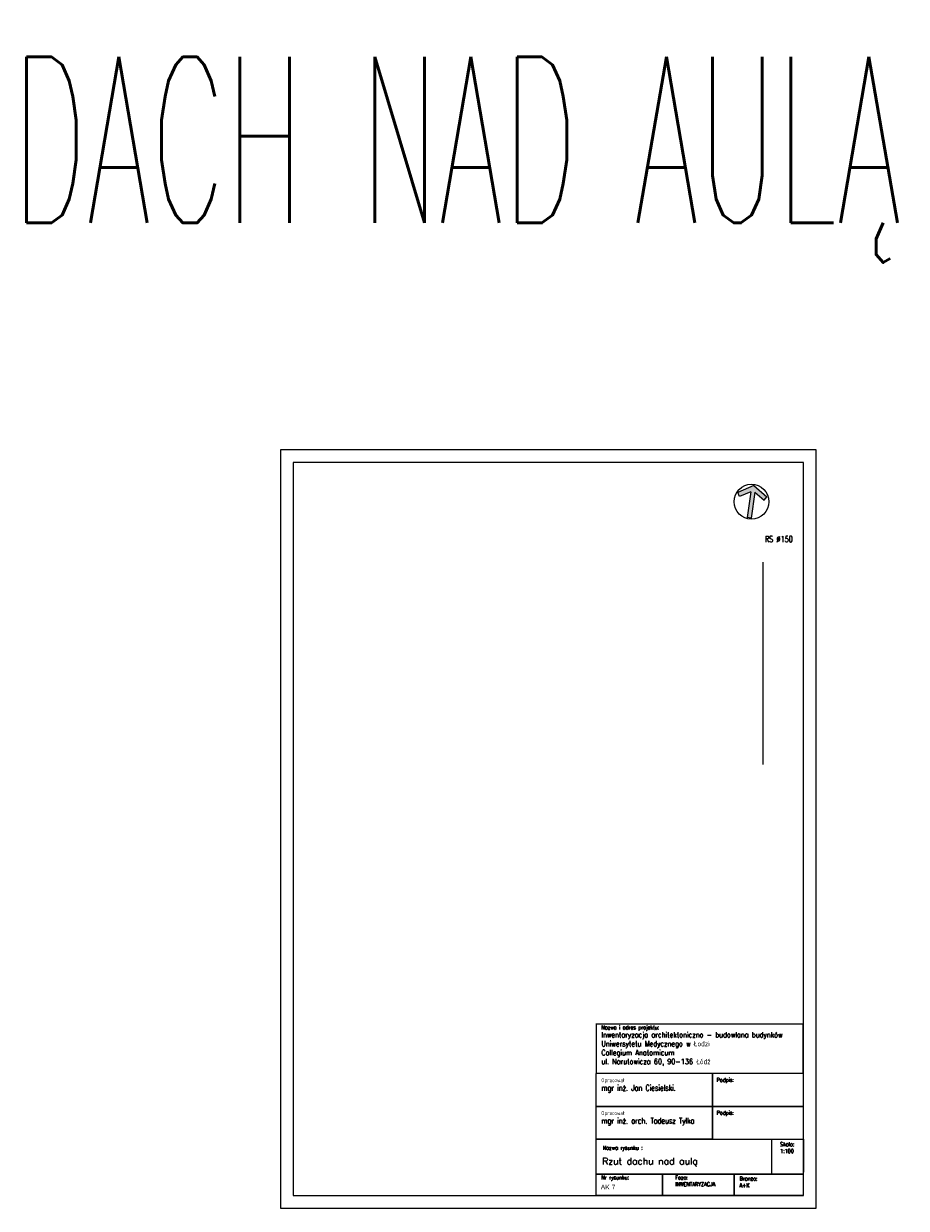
# Model space of a CAD drawing. Header units: millimetres. Extents: x -5254 to 173417, y -28809 to -6400.
# Tile 134 of 256: x 75261 to 78719, y -11467 to -6829. Entities that reach past the tile are written whole.
import ezdxf

# ---------------------------------------------------------------- set-up
doc = ezdxf.new("R2010")
doc.units = ezdxf.units.MM
for name, color, linetype, lineweight in [('m_tabela', 7, 'Continuous', 15), ('m_tekst', 7, 'Continuous', 13), ('m_widok', 7, 'Continuous', 9)]:
    doc.layers.add(name, color=color, linetype=linetype, lineweight=lineweight)
doc.styles.add('opis', font='simplex.shx', dxfattribs={"width": 0.8})
doc.styles.get("Standard").update_dxf_attribs({"font": 'arial.ttf'})

# ---------------------------------------------------------------- blocks, each defined once
blk = doc.blocks.new('ZA_NARW0')
at = {"ltscale": 2}
blk.add_hatch(color=256, dxfattribs=at).paths.add_polyline_path([(0.062, 0.282), (0.356, 0.097), (0.422, 0.203), (0, 0.469), (-0.422, 0.203), (-0.356, 0.097), (-0.062, 0.282), (-0.062, -0.469), (0.062, -0.469)])
for p, q in [((0, 0.469), (-0.422, 0.203)), ((0, 0.469), (0.422, 0.203)), ((-0.356, 0.097), (-0.422, 0.203)), ((-0.062, 0.282), (-0.356, 0.097)), ((-0.062, 0.282), (-0.062, -0.469)), ((0.062, 0.282), (0.062, -0.469)), ((0.062, 0.282), (0.356, 0.097)), ((0.356, 0.097), (0.422, 0.203)), ((0.422, 0.203), (0.422, 0.203)), ((0.062, -0.469), (-0.062, -0.469))]:
    blk.add_line(p, q)
blk.add_circle((0, 0), 0.5)

msp = doc.modelspace()

# ---------------------------------------------------------------- linework, layer by layer
at = {"layer": 'm_tabela'}
for p, q in [((77502.16, -10745.26), (78315.24, -10745.26)), ((77503.21, -11417.29), (77503.21, -10939.5)), ((77959.97, -10939.5), (77959.97, -11068.15)), ((77959.97, -11068.15), (77959.97, -11196.79)), ((78191.29, -11196.79), (78191.29, -11333.29)), ((78316.29, -11196.79), (78316.29, -11325.44)), ((77503.21, -11333.29), (78316.29, -11333.29)), ((77763.5, -11333.29), (77763.5, -11417.29)), ((78044.54, -11333.29), (78044.54, -11417.29)), ((78316.29, -11417.29), (77503.21, -11417.29))]:
    msp.add_line(p, q, dxfattribs=at)
at = {"layer": 'm_tabela', "color": 0}
for p, q in [((77503.21, -10745.26), (77503.21, -10939.5)), ((78315.24, -10939.5), (78315.24, -10745.26)), ((77959.97, -11068.15), (77959.97, -10939.5)), ((77959.97, -10939.5), (77959.97, -11068.15)), ((77503.21, -11068.15), (78316.29, -11068.15)), ((77503.21, -11068.15), (77959.97, -11068.15)), ((77959.97, -11068.15), (77503.21, -11068.15)), ((77503.21, -11068.15), (77959.97, -11068.15)), ((77959.97, -11196.79), (77959.97, -11068.15)), ((77959.97, -11068.15), (77959.97, -11196.79)), ((77503.21, -11196.79), (78316.29, -11196.79)), ((77503.21, -11196.79), (77959.97, -11196.79)), ((77959.97, -11196.79), (77503.21, -11196.79)), ((77503.21, -11196.79), (77959.97, -11196.79)), ((78315.24, -11333.29), (77503.21, -11333.29)), ((77763.5, -11333.29), (77763.5, -11417.29)), ((77763.5, -11333.29), (78044.54, -11333.29)), ((77763.5, -11417.29), (77763.5, -11333.29)), ((78044.54, -11333.29), (78044.54, -11417.29)), ((78044.54, -11333.29), (78315.24, -11333.29)), ((78044.54, -11417.29), (78044.54, -11333.29)), ((77763.5, -11417.29), (77503.21, -11417.29)), ((78044.54, -11417.29), (77763.5, -11417.29)), ((78315.24, -11417.29), (78044.54, -11417.29))]:
    msp.add_line(p, q, dxfattribs=at)
for points in [[(76266.29, -11467.29), (78366.29, -11467.29), (78366.29, -8497.29), (76266.29, -8497.29)], [(76316.29, -11417.29), (78316.29, -11417.29), (78316.29, -8547.29), (76316.29, -8547.29)]]:
    msp.add_lwpolyline(points, close=True, dxfattribs=at)
at = {"layer": 'm_tabela'}
for points in [[(78316.29, -10939.5), (77503.21, -10939.5)], [(78316.29, -11068.15), (77503.21, -11068.15)]]:
    msp.add_lwpolyline(points, dxfattribs=at)
at = {"layer": 'm_widok', "ltscale": 2}
msp.add_line((78156.56, -8936.86), (78156.56, -9730.01), dxfattribs=at)

# ---------------------------------------------------------------- block references
at = {"xscale": 136.4193455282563, "yscale": 136.4193455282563, "zscale": 22.73655758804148, "rotation": 351.9999999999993}
msp.add_blockref('ZA_NARW0', (78112.17, -8700.65), dxfattribs=at)

# ---------------------------------------------------------------- texts
at = {"layer": 'Defpoints', "insert": (75215.77, -6959.32), "char_height": 650, "width": 8402.6692, "attachment_point": 1}
msp.add_mtext('{\\Fsimplex|c238;\\W0.5;DACH NAD AULĄ}', dxfattribs=at)
at = {"layer": 'm_tabela', "style": 'opis'}
msp.add_text('Rzut dachu nad aulą', height=26.25, dxfattribs=at).set_placement((77527.23, -11295.94))
at = {"layer": 'm_tabela'}
msp.add_text('AK 7', height=18.9, dxfattribs=at).set_placement((77521.65, -11393.59))
at = {"layer": 'm_tabela', "char_height": 26.25, "attachment_point": 1, "style": 'opis'}
for s, insert, width in [('{\\H0.6x;Nazwa i adres projektu:} \\P{\\H0.8x;Inwentaryzacja architektoniczno - budowlana budynków Uniwersytetu Medycznego w Łodzi\\PCollegium Anatomicum\\Pul. Narutowicza 60, 90-136 Łódź}', (77523.99, -10750.92), 714.215), ('{\\H0.6x;Opracował}\\P{\\H0.88x;mgr inż. Jan Ciesielski. }', (77523.99, -10957.76), 476.9117), ('{\\H0.6x;Podpis:}', (77975.68, -10956.72), 91.8024), ('{\\H0.6x;Opracował}\\P{\\H0.88x;mgr inż. arch. Tadeusz Tylka}', (77523.99, -11086.41), 476.9117), ('{\\H0.6x;Podpis:}', (77975.68, -11085.37), 91.8024), ('{\\H0.6x;Nazwa rysunku :}', (77529.69, -11222.52), 802.2672), ('{\\H0.6x;Skala:\\P1:100}', (78224.21, -11208.85), 91.8024), ('{\\H0.6x;Nr rysunku:}', (77523.99, -11338.55), 247.9993), ('{\\H0.6x;Faza:\\PINWENTARYZACJA} ', (77813.35, -11338.77), 242.188), ('{\\H0.6x;Branża:\\PA+K} ', (78065.33, -11343.2), 247.9993)]:
    msp.add_mtext(s, dxfattribs=dict(at, insert=insert, width=width))
at = {"layer": 'm_tekst', "insert": (78164.73, -8834.93), "char_height": 24, "attachment_point": 1}
msp.add_mtext('{\\Fsimplex|c238;\\W0.7;RS %%C150}', dxfattribs=at)

doc.saveas('drawing.dxf')
